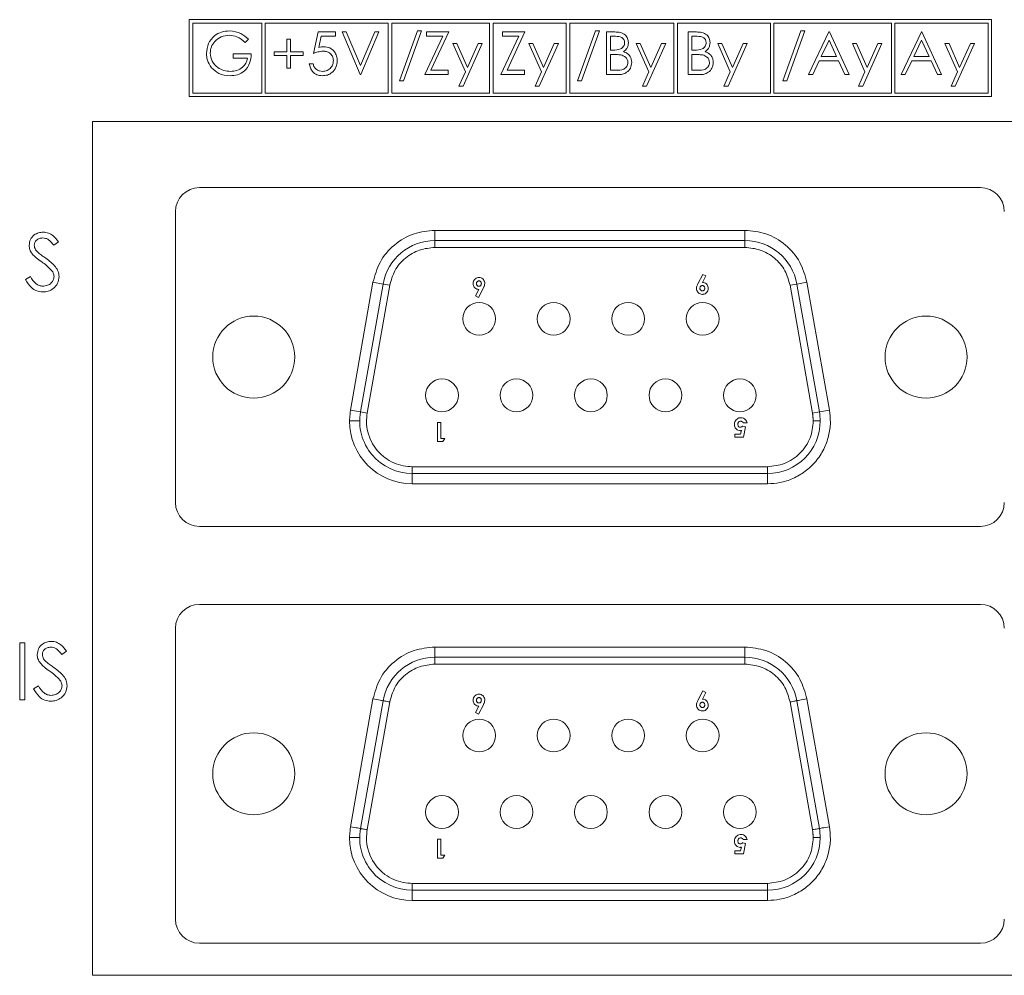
# Model space of a CAD drawing. Header units: inches. Extents: x 0.2 to 16.3, y 0.2 to 11.5.
# Tile 45 of 65: x 7.3 to 8.7, y 7 to 8.4. Entities that reach past the tile are written whole.
import ezdxf

# ---------------------------------------------------------------- set-up
doc = ezdxf.new("R2010")
doc.units = ezdxf.units.IN
doc.header["$MEASUREMENT"] = 0

msp = doc.modelspace()

# ---------------------------------------------------------------- linework, layer by layer
at = {"color": 7, "linetype": 'Continuous', "lineweight": 15}
for p, q in [((8.7292, 8.3723), (7.5551, 8.3723)), ((7.5551, 8.3723), (7.5551, 8.2599)), ((7.5601, 8.3673), (7.5601, 8.2649)), ((7.6612, 8.3673), (7.5601, 8.3673)), ((7.6612, 8.2649), (7.6612, 8.3673)), ((7.6662, 8.3673), (7.6662, 8.2649)), ((7.8463, 8.3673), (7.6662, 8.3673)), ((7.8463, 8.2649), (7.8463, 8.3673)), ((7.8513, 8.3673), (7.8513, 8.2649)), ((7.9946, 8.3673), (7.8513, 8.3673)), ((7.9946, 8.2649), (7.9946, 8.3673)), ((8.1068, 8.3673), (7.9996, 8.3673)), ((7.9996, 8.3673), (7.9996, 8.2649)), ((8.1068, 8.2649), (8.1068, 8.3673)), ((8.1118, 8.3673), (8.1118, 8.2649)), ((8.2644, 8.3673), (8.1118, 8.3673)), ((8.2644, 8.2649), (8.2644, 8.3673)), ((8.2694, 8.3673), (8.2694, 8.2649)), ((8.4057, 8.3673), (8.2694, 8.3673)), ((8.4057, 8.2649), (8.4057, 8.3673)), ((8.4107, 8.3673), (8.4107, 8.2649)), ((8.5827, 8.3673), (8.4107, 8.3673)), ((8.5827, 8.2649), (8.5827, 8.3673)), ((8.7242, 8.3673), (8.5877, 8.3673)), ((8.5877, 8.3673), (8.5877, 8.2649)), ((8.7242, 8.2649), (8.7242, 8.3673)), ((8.7292, 8.2599), (8.7292, 8.3723)), ((7.6978, 8.3438), (7.7034, 8.3438)), ((7.6978, 8.3254), (7.6978, 8.3438)), ((7.7034, 8.3438), (7.7034, 8.3254)), ((7.7371, 8.323), (7.7435, 8.3543)), ((7.7435, 8.3543), (7.7692, 8.3543)), ((7.7479, 8.3479), (7.7445, 8.3314)), ((7.7692, 8.3479), (7.7479, 8.3479)), ((7.7692, 8.3543), (7.7692, 8.3479)), ((7.7788, 8.3543), (7.7848, 8.3543)), ((7.8052, 8.2918), (7.7788, 8.3543)), ((7.7848, 8.3543), (7.8056, 8.305)), ((7.8056, 8.305), (7.8264, 8.3543)), ((7.8325, 8.3543), (7.806, 8.2918)), ((7.8264, 8.3543), (7.8325, 8.3543)), ((7.8629, 8.2829), (7.889, 8.3559)), ((7.895, 8.3559), (7.8688, 8.2829)), ((7.889, 8.3559), (7.895, 8.3559)), ((7.8998, 8.2918), (7.926, 8.3479)), ((7.9022, 8.3479), (7.9022, 8.3543)), ((7.9022, 8.3543), (7.935, 8.3543)), ((7.926, 8.3479), (7.9022, 8.3479)), ((7.935, 8.3543), (7.9088, 8.2982)), ((8.0111, 8.2918), (8.0374, 8.3479)), ((8.0135, 8.3543), (8.0464, 8.3543)), ((8.0135, 8.3479), (8.0135, 8.3543)), ((8.0374, 8.3479), (8.0135, 8.3479)), ((8.0464, 8.3543), (8.0202, 8.2982)), ((8.1233, 8.2829), (8.1495, 8.3559)), ((8.1554, 8.3559), (8.1292, 8.2829)), ((8.1495, 8.3559), (8.1554, 8.3559)), ((8.1658, 8.3543), (8.178, 8.3543)), ((8.1658, 8.2918), (8.1658, 8.3543)), ((8.179, 8.3479), (8.1714, 8.3479)), ((8.1714, 8.3479), (8.1714, 8.3278)), ((8.2852, 8.3543), (8.2974, 8.3543)), ((8.2852, 8.2918), (8.2852, 8.3543)), ((8.2984, 8.3479), (8.2908, 8.3479)), ((8.2908, 8.3479), (8.2908, 8.3278)), ((8.4238, 8.2829), (8.4499, 8.3559)), ((8.4559, 8.3559), (8.4297, 8.2829)), ((8.4499, 8.3559), (8.4559, 8.3559)), ((8.4615, 8.2918), (8.4911, 8.3543)), ((8.4911, 8.3543), (8.4919, 8.3543)), ((8.4919, 8.3543), (8.5208, 8.2918)), ((8.5969, 8.2918), (8.6265, 8.3543)), ((8.6265, 8.3543), (8.6273, 8.3543)), ((8.6273, 8.3543), (8.6562, 8.2918)), ((7.6417, 8.3436), (7.6369, 8.339)), ((7.9591, 8.2957), (7.9406, 8.3374)), ((7.9406, 8.3374), (7.9467, 8.3374)), ((7.9467, 8.3374), (7.9621, 8.3025)), ((7.9839, 8.3374), (7.9559, 8.2749)), ((7.9621, 8.3025), (7.9778, 8.3374)), ((7.9778, 8.3374), (7.9839, 8.3374)), ((8.052, 8.3374), (8.0581, 8.3374)), ((8.0705, 8.2957), (8.052, 8.3374)), ((8.0581, 8.3374), (8.0735, 8.3025)), ((8.0953, 8.3374), (8.0672, 8.2749)), ((8.0735, 8.3025), (8.0892, 8.3374)), ((8.0892, 8.3374), (8.0953, 8.3374)), ((8.2091, 8.3374), (8.2151, 8.3374)), ((8.2275, 8.2957), (8.2091, 8.3374)), ((8.2151, 8.3374), (8.2306, 8.3025)), ((8.2523, 8.3374), (8.2243, 8.2749)), ((8.2306, 8.3025), (8.2463, 8.3374)), ((8.2463, 8.3374), (8.2523, 8.3374)), ((8.3284, 8.3374), (8.3345, 8.3374)), ((8.3469, 8.2957), (8.3284, 8.3374)), ((8.3345, 8.3374), (8.35, 8.3025)), ((8.3717, 8.3374), (8.3437, 8.2749)), ((8.35, 8.3025), (8.3657, 8.3374)), ((8.3657, 8.3374), (8.3717, 8.3374)), ((8.4914, 8.3421), (8.4801, 8.3182)), ((8.5025, 8.3182), (8.4914, 8.3421)), ((8.544, 8.2957), (8.5256, 8.3374)), ((8.5256, 8.3374), (8.5316, 8.3374)), ((8.5316, 8.3374), (8.5471, 8.3025)), ((8.5688, 8.3374), (8.5408, 8.2749)), ((8.5471, 8.3025), (8.5628, 8.3374)), ((8.5628, 8.3374), (8.5688, 8.3374)), ((8.6269, 8.3421), (8.6155, 8.3182)), ((8.6379, 8.3182), (8.6269, 8.3421)), ((8.661, 8.3374), (8.667, 8.3374)), ((8.6794, 8.2957), (8.661, 8.3374)), ((8.667, 8.3374), (8.6825, 8.3025)), ((8.7042, 8.3374), (8.6762, 8.2749)), ((8.6825, 8.3025), (8.6982, 8.3374)), ((8.6982, 8.3374), (8.7042, 8.3374)), ((7.6193, 8.3222), (7.6458, 8.3222)), ((7.6193, 8.3158), (7.6193, 8.3222)), ((7.6401, 8.3158), (7.6193, 8.3158)), ((7.6794, 8.3254), (7.6978, 8.3254)), ((7.6794, 8.3198), (7.6794, 8.3254)), ((7.6978, 8.3198), (7.6794, 8.3198)), ((7.6978, 8.3014), (7.6978, 8.3198)), ((7.7034, 8.3254), (7.7219, 8.3254)), ((7.7034, 8.3198), (7.7034, 8.3014)), ((7.7219, 8.3198), (7.7034, 8.3198)), ((7.7219, 8.3254), (7.7219, 8.3198)), ((8.1714, 8.3278), (8.1752, 8.3278)), ((8.1751, 8.3214), (8.1714, 8.3214)), ((8.1714, 8.3214), (8.1714, 8.2982)), ((8.2908, 8.3278), (8.2946, 8.3278)), ((8.2908, 8.3214), (8.2908, 8.2982)), ((8.2945, 8.3214), (8.2908, 8.3214)), ((8.4801, 8.3182), (8.5025, 8.3182)), ((8.6155, 8.3182), (8.6379, 8.3182)), ((7.7034, 8.3014), (7.6978, 8.3014)), ((7.7307, 8.3078), (7.7363, 8.3078)), ((8.4771, 8.3118), (8.4676, 8.2918)), ((8.5054, 8.3118), (8.4771, 8.3118)), ((8.5147, 8.2918), (8.5054, 8.3118)), ((8.6125, 8.3118), (8.603, 8.2918)), ((8.6408, 8.3118), (8.6125, 8.3118)), ((8.6501, 8.2918), (8.6408, 8.3118)), ((7.806, 8.2918), (7.8052, 8.2918)), ((7.9342, 8.2918), (7.8998, 8.2918)), ((7.9088, 8.2982), (7.9342, 8.2982)), ((7.9342, 8.2982), (7.9342, 8.2918)), ((7.9498, 8.2749), (7.9591, 8.2957)), ((8.0456, 8.2918), (8.0111, 8.2918)), ((8.0202, 8.2982), (8.0456, 8.2982)), ((8.0456, 8.2982), (8.0456, 8.2918)), ((8.0612, 8.2749), (8.0705, 8.2957)), ((8.1827, 8.2918), (8.1658, 8.2918)), ((8.1714, 8.2982), (8.1794, 8.2982)), ((8.2182, 8.2749), (8.2275, 8.2957)), ((8.3021, 8.2918), (8.2852, 8.2918)), ((8.2908, 8.2982), (8.2988, 8.2982)), ((8.3376, 8.2749), (8.3469, 8.2957)), ((8.4676, 8.2918), (8.4615, 8.2918)), ((8.5208, 8.2918), (8.5147, 8.2918)), ((8.5347, 8.2749), (8.544, 8.2957)), ((8.603, 8.2918), (8.5969, 8.2918)), ((8.6562, 8.2918), (8.6501, 8.2918)), ((8.6701, 8.2749), (8.6794, 8.2957)), ((7.8688, 8.2829), (7.8629, 8.2829)), ((7.9559, 8.2749), (7.9498, 8.2749)), ((8.0672, 8.2749), (8.0612, 8.2749)), ((8.1292, 8.2829), (8.1233, 8.2829)), ((8.2243, 8.2749), (8.2182, 8.2749)), ((8.3437, 8.2749), (8.3376, 8.2749)), ((8.4297, 8.2829), (8.4238, 8.2829)), ((8.5408, 8.2749), (8.5347, 8.2749)), ((8.6762, 8.2749), (8.6701, 8.2749)), ((7.5551, 8.2599), (8.7292, 8.2599)), ((7.5601, 8.2649), (7.6612, 8.2649)), ((7.6662, 8.2649), (7.8463, 8.2649)), ((7.8513, 8.2649), (7.9946, 8.2649)), ((7.9996, 8.2649), (8.1068, 8.2649)), ((8.1118, 8.2649), (8.2644, 8.2649)), ((8.2694, 8.2649), (8.4057, 8.2649)), ((8.4107, 8.2649), (8.5827, 8.2649)), ((8.5877, 8.2649), (8.7242, 8.2649)), ((10.2834, 8.2234), (7.4134, 8.2234)), ((7.4134, 8.2234), (7.4134, 6.9734)), ((7.5699, 8.1264), (8.7129, 8.1264)), ((7.5349, 7.6654), (7.5349, 8.0914)), ((7.9145, 8.0639), (7.9145, 8.0489)), ((7.9145, 8.0639), (8.3684, 8.0639)), ((8.3684, 8.0489), (8.3684, 8.0639)), ((7.3635, 8.0472), (7.3567, 8.0421)), ((8.3684, 8.0489), (7.9145, 8.0489)), ((7.9145, 8.0389), (7.9145, 8.0489)), ((8.3684, 8.0489), (8.3684, 8.0389)), ((8.3684, 8.0389), (7.9145, 8.0389)), ((8.2994, 7.9856), (8.3065, 7.9995)), ((8.3065, 7.9995), (8.311, 7.9973)), ((7.3154, 7.9919), (7.3225, 7.9961)), ((7.7909, 7.8009), (7.8239, 7.9879)), ((7.8386, 7.9853), (7.8056, 7.7983)), ((7.8485, 7.9835), (7.8155, 7.7965)), ((7.8386, 7.9853), (7.8239, 7.9879)), ((7.8386, 7.9853), (7.8485, 7.9835)), ((8.311, 7.9973), (8.3061, 7.9877)), ((8.4343, 7.9835), (8.4442, 7.9853)), ((8.4673, 7.7965), (8.4343, 7.9835)), ((8.459, 7.9879), (8.4442, 7.9853)), ((8.4772, 7.7983), (8.4442, 7.9853)), ((8.459, 7.9879), (8.492, 7.8009)), ((7.974, 7.9678), (7.9788, 7.9774)), ((7.9855, 7.9795), (7.9784, 7.9656)), ((7.9784, 7.9656), (7.974, 7.9678)), ((7.7909, 7.8009), (7.8056, 7.7983)), ((7.8155, 7.7965), (7.8056, 7.7983)), ((8.4772, 7.7983), (8.4673, 7.7965)), ((8.4772, 7.7983), (8.492, 7.8009)), ((7.8045, 7.7849), (7.7895, 7.7849)), ((7.9183, 7.7548), (7.9183, 7.7827)), ((7.9183, 7.7827), (7.9233, 7.7827)), ((7.9233, 7.7827), (7.9233, 7.7594)), ((8.3715, 7.7821), (8.3658, 7.7821)), ((8.362, 7.7656), (8.3631, 7.7709)), ((8.365, 7.7774), (8.3693, 7.7764)), ((8.3693, 7.7764), (8.366, 7.761)), ((7.926, 7.7548), (7.9183, 7.7548)), ((7.9233, 7.7594), (7.929, 7.7594)), ((7.929, 7.7594), (7.926, 7.7548)), ((8.3533, 7.7656), (8.362, 7.7656)), ((8.3533, 7.761), (8.3533, 7.7656)), ((8.366, 7.761), (8.3533, 7.761)), ((7.8815, 7.7179), (8.4014, 7.7179)), ((7.8815, 7.7079), (7.8815, 7.7179)), ((8.4014, 7.7179), (8.4014, 7.7079)), ((7.8815, 7.7079), (8.4014, 7.7079)), ((7.8815, 7.7079), (7.8815, 7.6929)), ((8.4014, 7.6929), (8.4014, 7.7079)), ((8.4014, 7.6929), (7.8815, 7.6929)), ((8.7129, 7.6304), (7.5699, 7.6304)), ((7.5699, 7.5164), (8.7129, 7.5164)), ((7.5349, 7.0554), (7.5349, 7.4814)), ((7.3069, 7.4601), (7.3143, 7.4601)), ((7.3069, 7.3768), (7.3069, 7.4601)), ((7.3143, 7.4601), (7.3143, 7.3768)), ((7.9145, 7.4539), (7.9145, 7.4389)), ((7.9145, 7.4539), (8.3684, 7.4539)), ((8.3684, 7.4389), (8.3684, 7.4539)), ((7.3752, 7.4481), (7.3685, 7.443)), ((8.3684, 7.4389), (7.9145, 7.4389)), ((7.9145, 7.4289), (7.9145, 7.4389)), ((8.3684, 7.4389), (8.3684, 7.4289)), ((8.3684, 7.4289), (7.9145, 7.4289)), ((7.3272, 7.3929), (7.3342, 7.3971)), ((8.2994, 7.3756), (8.3065, 7.3896)), ((8.311, 7.3873), (8.3061, 7.3778)), ((8.3065, 7.3896), (8.311, 7.3873)), ((7.3143, 7.3768), (7.3069, 7.3768)), ((7.7909, 7.1909), (7.8239, 7.3779)), ((7.8386, 7.3753), (7.8056, 7.1883)), ((7.8485, 7.3736), (7.8155, 7.1866)), ((7.974, 7.3579), (7.9788, 7.3674)), ((7.9855, 7.3695), (7.9784, 7.3556)), ((8.4673, 7.1866), (8.4343, 7.3736)), ((8.4772, 7.1883), (8.4442, 7.3753)), ((8.459, 7.3779), (8.492, 7.1909)), ((7.9784, 7.3556), (7.974, 7.3579)), ((7.8045, 7.1749), (7.7895, 7.1749)), ((7.9183, 7.1727), (7.9233, 7.1727)), ((7.9183, 7.1448), (7.9183, 7.1727)), ((7.9233, 7.1727), (7.9233, 7.1495)), ((8.365, 7.1674), (8.3693, 7.1665)), ((8.3715, 7.1721), (8.3658, 7.1721)), ((8.3693, 7.1665), (8.366, 7.151)), ((7.9233, 7.1495), (7.929, 7.1495)), ((7.929, 7.1495), (7.926, 7.1448)), ((8.3533, 7.1557), (8.362, 7.1557)), ((8.3533, 7.151), (8.3533, 7.1557)), ((8.366, 7.151), (8.3533, 7.151)), ((8.362, 7.1557), (8.3631, 7.1609)), ((7.926, 7.1448), (7.9183, 7.1448)), ((7.8815, 7.1079), (8.4014, 7.1079)), ((7.8815, 7.0979), (7.8815, 7.1079)), ((8.4014, 7.1079), (8.4014, 7.0979)), ((7.8815, 7.0979), (8.4014, 7.0979)), ((7.8815, 7.0979), (7.8815, 7.0829)), ((8.4014, 7.0829), (8.4014, 7.0979)), ((8.4014, 7.0829), (7.8815, 7.0829)), ((8.7129, 7.0204), (7.5699, 7.0204)), ((7.4134, 6.9734), (10.2834, 6.9734))]:
    msp.add_line(p, q, dxfattribs=at)
at = {"color": 7, "linetype": 'Continuous', "lineweight": 15, "flags": 128}
for points in [[(7.8386, 7.3753), (7.8384, 7.3754), (7.8375, 7.3755), (7.8362, 7.3757), (7.8343, 7.3761), (7.8321, 7.3765), (7.8295, 7.3769), (7.8268, 7.3774), (7.8239, 7.3779)], [(7.8386, 7.3753), (7.8388, 7.3753), (7.8394, 7.3752), (7.8403, 7.375), (7.8415, 7.3748), (7.843, 7.3745), (7.8447, 7.3742), (7.8466, 7.3739), (7.8485, 7.3736)], [(8.4343, 7.3736), (8.4363, 7.3739), (8.4381, 7.3742), (8.4398, 7.3745), (8.4413, 7.3748), (8.4425, 7.375), (8.4434, 7.3752), (8.444, 7.3753), (8.4442, 7.3753)], [(8.459, 7.3779), (8.4561, 7.3774), (8.4533, 7.3769), (8.4508, 7.3765), (8.4485, 7.3761), (8.4467, 7.3757), (8.4453, 7.3755), (8.4445, 7.3754), (8.4442, 7.3753)], [(7.7909, 7.1909), (7.7938, 7.1904), (7.7965, 7.1899), (7.7991, 7.1895), (7.8013, 7.1891), (7.8032, 7.1887), (7.8045, 7.1885), (7.8054, 7.1884), (7.8056, 7.1883)], [(7.8155, 7.1866), (7.8136, 7.1869), (7.8117, 7.1872), (7.81, 7.1875), (7.8085, 7.1878), (7.8073, 7.188), (7.8064, 7.1882), (7.8058, 7.1883), (7.8056, 7.1883)], [(8.4772, 7.1883), (8.477, 7.1883), (8.4764, 7.1882), (8.4755, 7.188), (8.4743, 7.1878), (8.4728, 7.1875), (8.4711, 7.1872), (8.4693, 7.1869), (8.4673, 7.1866)], [(8.4772, 7.1883), (8.4775, 7.1884), (8.4783, 7.1885), (8.4797, 7.1887), (8.4815, 7.1891), (8.4838, 7.1895), (8.4863, 7.1899), (8.4891, 7.1904), (8.492, 7.1909)]]:
    msp.add_lwpolyline(points, dxfattribs=at)
at = {"color": 7, "linetype": 'Continuous', "lineweight": 15}
for centre, radius in [((7.9794, 7.9344), 0.024), ((8.0884, 7.9344), 0.024), ((8.1974, 7.9344), 0.024), ((8.3064, 7.9344), 0.024), ((7.6494, 7.8784), 0.06), ((8.6334, 7.8784), 0.06), ((7.9249, 7.8224), 0.024), ((8.0339, 7.8224), 0.024), ((8.1429, 7.8224), 0.024), ((8.2519, 7.8224), 0.024), ((8.3609, 7.8224), 0.024), ((7.9794, 7.3244), 0.024), ((8.0884, 7.3244), 0.024), ((8.1974, 7.3244), 0.024), ((8.3064, 7.3244), 0.024), ((7.6494, 7.2684), 0.06), ((8.6334, 7.2684), 0.06), ((7.9249, 7.2124), 0.024), ((8.0339, 7.2124), 0.024), ((8.1429, 7.2124), 0.024), ((8.2519, 7.2124), 0.024), ((8.3609, 7.2124), 0.024)]:
    msp.add_circle(centre, radius, dxfattribs=at)
for centre, radius, start, end in [((7.5699, 8.0914), 0.035, 90, 180), ((8.7129, 8.0914), 0.035, 0, 90), ((7.9145, 7.9719), 0.077, 90, 169.992), ((8.3684, 7.9719), 0.077, 10.008, 90), ((7.8815, 7.7849), 0.077, 169.992, 270), ((8.4014, 7.7849), 0.077, 0, 10.008), ((7.8815, 7.7849), 0.092, 180, 270), ((8.4014, 7.7849), 0.077, 270, 0), ((7.5699, 7.6654), 0.035, 180, 270), ((8.7129, 7.6654), 0.035, 270, 0), ((7.5699, 7.4814), 0.035, 90, 180), ((8.7129, 7.4814), 0.035, 0, 90), ((7.9145, 7.3619), 0.077, 90, 169.992), ((8.3684, 7.3619), 0.077, 10.008, 90), ((7.8815, 7.1749), 0.077, 169.992, 270), ((8.4014, 7.1749), 0.077, 0, 10.008), ((7.8815, 7.1749), 0.092, 180, 270), ((8.4014, 7.1749), 0.077, 270, 0), ((7.5699, 7.0554), 0.035, 180, 270), ((8.7129, 7.0554), 0.035, 270, 0)]:
    msp.add_arc(centre, radius, start, end, dxfattribs=at)
for points, knots in [([(7.5801, 8.323), (7.5807, 8.3279), (7.5819, 8.3377), (7.5909, 8.3487), (7.6021, 8.3549), (7.6098, 8.3556), (7.6137, 8.3559)], [0, 0, 0, 0, 0.27959, 0.559071, 0.779411, 1, 1, 1, 1]), ([(7.6135, 8.3495), (7.6095, 8.349), (7.6016, 8.348), (7.5924, 8.3413), (7.5867, 8.3326), (7.586, 8.3264), (7.5857, 8.3233)], [0, 0, 0, 0, 0.279847, 0.559554, 0.779847, 1, 1, 1, 1]), ([(7.6369, 8.339), (7.6331, 8.3422), (7.6262, 8.3479), (7.6174, 8.349), (7.6135, 8.3495)], [0, 0, 0, 0, 0.559841, 1, 1, 1, 1]), ([(7.6137, 8.3559), (7.6196, 8.3551), (7.6303, 8.3538), (7.6382, 8.3467), (7.6417, 8.3436)], [0, 0, 0, 0, 0.558579, 1, 1, 1, 1]), ([(8.178, 8.3543), (8.1807, 8.3542), (8.186, 8.3541), (8.193, 8.3509), (8.1971, 8.3451), (8.1976, 8.3409), (8.1978, 8.3388)], [0, 0, 0, 0, 0.281318, 0.559923, 0.779934, 1, 1, 1, 1]), ([(8.1922, 8.3387), (8.192, 8.3402), (8.1918, 8.3425), (8.1898, 8.3449), (8.1861, 8.3476), (8.1821, 8.3477), (8.179, 8.3479)], [0, 0, 0, 0, 0.2492834, 0.3749261, 0.5006453, 1, 1, 1, 1]), ([(8.2974, 8.3543), (8.3, 8.3542), (8.3054, 8.3541), (8.3124, 8.3509), (8.3165, 8.3451), (8.317, 8.3409), (8.3172, 8.3388)], [0, 0, 0, 0, 0.281318, 0.559923, 0.779934, 1, 1, 1, 1]), ([(8.3116, 8.3387), (8.3114, 8.3402), (8.3112, 8.3425), (8.3092, 8.3449), (8.3055, 8.3476), (8.3015, 8.3477), (8.2984, 8.3479)], [0, 0, 0, 0, 0.249283, 0.374926, 0.500645, 1, 1, 1, 1]), ([(7.7445, 8.3314), (7.7459, 8.3318), (7.7483, 8.3324), (7.7508, 8.3326), (7.7519, 8.3326)], [0, 0, 0, 0, 0.560066, 1, 1, 1, 1]), ([(7.7519, 8.3326), (7.7549, 8.3323), (7.7609, 8.3317), (7.7674, 8.3261), (7.7711, 8.3192), (7.7714, 8.3145), (7.7716, 8.3122)], [0, 0, 0, 0, 0.279688, 0.559026, 0.779292, 1, 1, 1, 1]), ([(8.1752, 8.3278), (8.1791, 8.3278), (8.184, 8.3278), (8.1888, 8.331), (8.1907, 8.3332), (8.192, 8.3358), (8.1922, 8.3377), (8.1922, 8.3387)], [0, 0, 0, 0, 0.498607, 0.624009, 0.749401, 0.874737, 1, 1, 1, 1]), ([(8.1978, 8.3388), (8.1977, 8.3373), (8.1975, 8.3344), (8.1955, 8.3293), (8.1924, 8.3269), (8.1906, 8.3255)], [0, 0, 0, 0, 0.280869, 0.561528, 1, 1, 1, 1]), ([(8.2946, 8.3278), (8.2985, 8.3278), (8.3034, 8.3278), (8.3082, 8.331), (8.3101, 8.3332), (8.3114, 8.3358), (8.3115, 8.3377), (8.3116, 8.3387)], [0, 0, 0, 0, 0.498607, 0.624009, 0.749401, 0.874737, 1, 1, 1, 1]), ([(8.3172, 8.3388), (8.3171, 8.3373), (8.3169, 8.3344), (8.3148, 8.3293), (8.3118, 8.3269), (8.31, 8.3255)], [0, 0, 0, 0, 0.2808686, 0.5615275, 1, 1, 1, 1]), ([(7.5877, 8.302), (7.5852, 8.3056), (7.5808, 8.3119), (7.5803, 8.3196), (7.5801, 8.323)], [0, 0, 0, 0, 0.559317, 1, 1, 1, 1]), ([(7.5857, 8.3233), (7.5863, 8.3192), (7.5876, 8.3109), (7.5959, 8.3022), (7.6055, 8.2973), (7.612, 8.2968), (7.6153, 8.2966)], [0, 0, 0, 0, 0.279061, 0.558584, 0.779237, 1, 1, 1, 1]), ([(7.6458, 8.3222), (7.6454, 8.3175), (7.6446, 8.3081), (7.6367, 8.2969), (7.6259, 8.2909), (7.6185, 8.2904), (7.6148, 8.2902)], [0, 0, 0, 0, 0.280352, 0.559367, 0.779371, 1, 1, 1, 1]), ([(7.6153, 8.2966), (7.6185, 8.2968), (7.6249, 8.2973), (7.6329, 8.302), (7.6384, 8.3084), (7.6395, 8.3133), (7.6401, 8.3158)], [0, 0, 0, 0, 0.280254, 0.559912, 0.779941, 1, 1, 1, 1]), ([(7.7509, 8.3262), (7.7482, 8.3259), (7.7435, 8.3255), (7.7391, 8.3238), (7.7371, 8.323)], [0, 0, 0, 0, 0.559417, 1, 1, 1, 1]), ([(7.7659, 8.3124), (7.7657, 8.3146), (7.7653, 8.3189), (7.761, 8.3236), (7.7559, 8.3259), (7.7526, 8.3261), (7.7509, 8.3262)], [0, 0, 0, 0, 0.279539, 0.558616, 0.779047, 1, 1, 1, 1]), ([(8.1868, 8.3207), (8.1846, 8.3209), (8.1808, 8.3214), (8.1768, 8.3214), (8.1751, 8.3214)], [0, 0, 0, 0, 0.559734, 1, 1, 1, 1]), ([(8.197, 8.3095), (8.1968, 8.311), (8.1965, 8.3141), (8.1929, 8.3186), (8.1891, 8.3199), (8.1868, 8.3207)], [0, 0, 0, 0, 0.2799433, 0.5604287, 1, 1, 1, 1]), ([(8.1906, 8.3255), (8.1925, 8.3247), (8.1962, 8.3232), (8.2002, 8.319), (8.2023, 8.3142), (8.2025, 8.3111), (8.2026, 8.3095)], [0, 0, 0, 0, 0.280383, 0.559606, 0.779765, 1, 1, 1, 1]), ([(8.3062, 8.3207), (8.304, 8.3209), (8.3001, 8.3214), (8.2962, 8.3214), (8.2945, 8.3214)], [0, 0, 0, 0, 0.559734, 1, 1, 1, 1]), ([(8.3164, 8.3095), (8.3162, 8.311), (8.3159, 8.3141), (8.3123, 8.3186), (8.3085, 8.3199), (8.3062, 8.3207)], [0, 0, 0, 0, 0.279943, 0.560429, 1, 1, 1, 1]), ([(8.31, 8.3255), (8.3119, 8.3247), (8.3156, 8.3232), (8.3196, 8.319), (8.3217, 8.3142), (8.3219, 8.3111), (8.322, 8.3095)], [0, 0, 0, 0, 0.280383, 0.559606, 0.779765, 1, 1, 1, 1]), ([(7.6148, 8.2902), (7.609, 8.2907), (7.5985, 8.2916), (7.591, 8.2988), (7.5877, 8.302)], [0, 0, 0, 0, 0.559617, 1, 1, 1, 1]), ([(7.7498, 8.2902), (7.7471, 8.2904), (7.7417, 8.291), (7.7357, 8.2958), (7.7319, 8.3016), (7.7311, 8.3057), (7.7307, 8.3078)], [0, 0, 0, 0, 0.279625, 0.559018, 0.779379, 1, 1, 1, 1]), ([(7.7363, 8.3078), (7.7368, 8.306), (7.7377, 8.3025), (7.7416, 8.2989), (7.7458, 8.2969), (7.7487, 8.2967), (7.7501, 8.2966)], [0, 0, 0, 0, 0.280051, 0.559166, 0.779583, 1, 1, 1, 1]), ([(7.7716, 8.3122), (7.7712, 8.3089), (7.7705, 8.3025), (7.7648, 8.2949), (7.7574, 8.2907), (7.7523, 8.2904), (7.7498, 8.2902)], [0, 0, 0, 0, 0.2798638, 0.5592707, 0.7794234, 1, 1, 1, 1]), ([(7.7501, 8.2966), (7.7524, 8.2968), (7.7571, 8.2974), (7.7623, 8.3017), (7.7655, 8.3069), (7.7658, 8.3106), (7.7659, 8.3124)], [0, 0, 0, 0, 0.279617, 0.559357, 0.779559, 1, 1, 1, 1]), ([(8.1794, 8.2982), (8.1835, 8.2982), (8.1896, 8.2982), (8.195, 8.303), (8.1968, 8.3065), (8.197, 8.3085), (8.197, 8.3095)], [0, 0, 0, 0, 0.4993598, 0.7487356, 0.8743983, 1, 1, 1, 1]), ([(8.2026, 8.3095), (8.2023, 8.3067), (8.2015, 8.3011), (8.1959, 8.2952), (8.1893, 8.2921), (8.1849, 8.2919), (8.1827, 8.2918)], [0, 0, 0, 0, 0.279141, 0.5586538, 0.7790591, 1, 1, 1, 1]), ([(8.2988, 8.2982), (8.3029, 8.2982), (8.309, 8.2982), (8.3144, 8.303), (8.3162, 8.3065), (8.3163, 8.3085), (8.3164, 8.3095)], [0, 0, 0, 0, 0.49936, 0.748736, 0.874398, 1, 1, 1, 1]), ([(8.322, 8.3095), (8.3217, 8.3067), (8.3209, 8.3011), (8.3153, 8.2952), (8.3087, 8.2921), (8.3043, 8.2919), (8.3021, 8.2918)], [0, 0, 0, 0, 0.279141, 0.558654, 0.779059, 1, 1, 1, 1]), ([(7.3207, 8.0419), (7.3211, 8.0448), (7.3218, 8.0507), (7.3275, 8.0572), (7.3343, 8.0607), (7.339, 8.0611), (7.3413, 8.0613)], [0, 0, 0, 0, 0.279553, 0.5588, 0.779379, 1, 1, 1, 1]), ([(7.3413, 8.0613), (7.3438, 8.0611), (7.349, 8.0605), (7.357, 8.0556), (7.361, 8.0504), (7.3635, 8.0472)], [0, 0, 0, 0, 0.279751, 0.559502, 1, 1, 1, 1]), ([(7.8239, 7.9879), (7.8267, 7.9979), (7.8325, 8.0186), (7.8542, 8.0438), (7.8827, 8.0608), (7.9041, 8.0629), (7.9145, 8.0639)], [0, 0, 0, 0, 0.242229, 0.5, 0.757771, 1, 1, 1, 1]), ([(8.3684, 8.0639), (8.3787, 8.0629), (8.4002, 8.0608), (8.4287, 8.0438), (8.4504, 8.0186), (8.4562, 7.9979), (8.459, 7.9879)], [0, 0, 0, 0, 0.242229, 0.5, 0.757771, 1, 1, 1, 1]), ([(7.3254, 8.0292), (7.3239, 8.0313), (7.3213, 8.0352), (7.3209, 8.0398), (7.3207, 8.0419)], [0, 0, 0, 0, 0.55984, 1, 1, 1, 1]), ([(7.3404, 8.0528), (7.3388, 8.0526), (7.3354, 8.0524), (7.3313, 8.0498), (7.3286, 8.0462), (7.3284, 8.0435), (7.3282, 8.0422)], [0, 0, 0, 0, 0.280275, 0.55993, 0.779919, 1, 1, 1, 1]), ([(7.3282, 8.0422), (7.3283, 8.041), (7.3285, 8.0387), (7.3303, 8.0349), (7.3324, 8.0327), (7.3337, 8.0314)], [0, 0, 0, 0, 0.279946, 0.559775, 1, 1, 1, 1]), ([(7.3567, 8.0421), (7.3544, 8.0451), (7.3511, 8.0493), (7.3449, 8.0524), (7.3419, 8.0526), (7.3404, 8.0528)], [0, 0, 0, 0, 0.559819, 0.779845, 1, 1, 1, 1]), ([(7.3391, 8.0178), (7.3363, 8.0198), (7.3315, 8.0232), (7.3273, 8.0273), (7.3254, 8.0292)], [0, 0, 0, 0, 0.560411, 1, 1, 1, 1]), ([(7.3337, 8.0314), (7.3358, 8.0298), (7.3394, 8.027), (7.3432, 8.0243), (7.3449, 8.0231)], [0, 0, 0, 0, 0.559903, 1, 1, 1, 1]), ([(7.8485, 7.9835), (7.8505, 7.9908), (7.8548, 8.0059), (7.8706, 8.0242), (7.8913, 8.0366), (7.9069, 8.0381), (7.9145, 8.0389)], [0, 0, 0, 0, 0.242229, 0.5, 0.757771, 1, 1, 1, 1]), ([(8.3684, 8.0389), (8.3759, 8.0381), (8.3915, 8.0366), (8.4123, 8.0242), (8.4281, 8.0059), (8.4323, 7.9908), (8.4343, 7.9835)], [0, 0, 0, 0, 0.242229, 0.5, 0.757771, 1, 1, 1, 1]), ([(7.3541, 8.0045), (7.3515, 8.0073), (7.3469, 8.0122), (7.3415, 8.0161), (7.3391, 8.0178)], [0, 0, 0, 0, 0.559496, 1, 1, 1, 1]), ([(7.3449, 8.0231), (7.3501, 8.0193), (7.3574, 8.0139), (7.3636, 8.0039), (7.3642, 7.9988), (7.3646, 7.9962)], [0, 0, 0, 0, 0.560116, 0.780283, 1, 1, 1, 1]), ([(7.3571, 7.9964), (7.3569, 7.998), (7.3565, 8.001), (7.3548, 8.0035), (7.3541, 8.0045)], [0, 0, 0, 0, 0.558989, 1, 1, 1, 1]), ([(7.3407, 7.9737), (7.3377, 7.974), (7.3315, 7.9746), (7.322, 7.9809), (7.3179, 7.9877), (7.3154, 7.9919)], [0, 0, 0, 0, 0.279879, 0.559667, 1, 1, 1, 1]), ([(7.3225, 7.9961), (7.3249, 7.9923), (7.3284, 7.987), (7.3354, 7.9828), (7.339, 7.9824), (7.3407, 7.9822)], [0, 0, 0, 0, 0.55932, 0.779782, 1, 1, 1, 1]), ([(7.3407, 7.9822), (7.343, 7.9825), (7.3475, 7.9829), (7.3529, 7.9863), (7.3564, 7.9911), (7.3569, 7.9946), (7.3571, 7.9964)], [0, 0, 0, 0, 0.280277, 0.560147, 0.780154, 1, 1, 1, 1]), ([(7.3646, 7.9962), (7.3641, 7.9928), (7.3632, 7.986), (7.3565, 7.9788), (7.3488, 7.9743), (7.3434, 7.9739), (7.3407, 7.9737)], [0, 0, 0, 0, 0.279183, 0.559085, 0.779447, 1, 1, 1, 1]), ([(7.9704, 7.9862), (7.9705, 7.9874), (7.9708, 7.9896), (7.9726, 7.9923), (7.975, 7.9941), (7.9773, 7.9948), (7.9786, 7.9949), (7.9789, 7.9949)], [0, 0, 0, 0, 0.265854, 0.483421, 0.700322, 0.923016, 1, 1, 1, 1]), ([(7.9788, 7.9774), (7.9777, 7.9775), (7.9756, 7.9777), (7.973, 7.9796), (7.9712, 7.982), (7.9705, 7.9843), (7.9704, 7.9857), (7.9704, 7.9862)], [0, 0, 0, 0, 0.2356584, 0.4734594, 0.6782376, 0.8919283, 1, 1, 1, 1]), ([(7.9754, 7.9859), (7.9755, 7.9865), (7.9755, 7.9874), (7.9763, 7.9887), (7.9772, 7.9895), (7.9782, 7.9898), (7.9788, 7.9899), (7.979, 7.9899)], [0, 0, 0, 0, 0.269972, 0.485206, 0.699886, 0.879715, 1, 1, 1, 1]), ([(7.9791, 7.982), (7.9785, 7.9821), (7.9776, 7.9822), (7.9765, 7.983), (7.9757, 7.9841), (7.9754, 7.9851), (7.9754, 7.9857), (7.9754, 7.9859)], [0, 0, 0, 0, 0.255147, 0.484144, 0.679533, 0.905617, 1, 1, 1, 1]), ([(7.9789, 7.9949), (7.9801, 7.9948), (7.9821, 7.9946), (7.9846, 7.9929), (7.9865, 7.9906), (7.9875, 7.9882), (7.9875, 7.9866), (7.9876, 7.9862)], [0, 0, 0, 0, 0.2473219, 0.4504874, 0.6524722, 0.8970251, 1, 1, 1, 1]), ([(7.979, 7.9899), (7.9795, 7.9898), (7.9803, 7.9897), (7.9814, 7.989), (7.9822, 7.988), (7.9825, 7.9869), (7.9825, 7.9862), (7.9826, 7.9859)], [0, 0, 0, 0, 0.223144, 0.432959, 0.63935, 0.865284, 1, 1, 1, 1]), ([(7.9826, 7.9859), (7.9825, 7.9854), (7.9824, 7.9844), (7.9817, 7.9832), (7.9807, 7.9824), (7.9798, 7.9821), (7.9792, 7.982), (7.9791, 7.982)], [0, 0, 0, 0, 0.266719, 0.491838, 0.717239, 0.920608, 1, 1, 1, 1]), ([(7.9876, 7.9862), (7.9874, 7.985), (7.9872, 7.9833), (7.9862, 7.9811), (7.9857, 7.98), (7.9855, 7.9795)], [0, 0, 0, 0, 0.492619, 0.74597, 1, 1, 1, 1]), ([(8.2973, 7.979), (8.2975, 7.9801), (8.2977, 7.9819), (8.2987, 7.984), (8.2992, 7.9851), (8.2994, 7.9856)], [0, 0, 0, 0, 0.4931, 0.746233, 1, 1, 1, 1]), ([(8.3061, 7.9877), (8.3072, 7.9876), (8.3093, 7.9874), (8.3119, 7.9856), (8.3137, 7.9832), (8.3144, 7.9809), (8.3145, 7.9794), (8.3145, 7.9789)], [0, 0, 0, 0, 0.234708, 0.471449, 0.675243, 0.891234, 1, 1, 1, 1]), ([(8.306, 7.9702), (8.3048, 7.9703), (8.3028, 7.9705), (8.3003, 7.9722), (8.2984, 7.9744), (8.2975, 7.9768), (8.2974, 7.9784), (8.2973, 7.979)], [0, 0, 0, 0, 0.245021, 0.446426, 0.646434, 0.888495, 1, 1, 1, 1]), ([(8.3024, 7.9792), (8.3024, 7.9797), (8.3025, 7.9807), (8.3032, 7.9819), (8.3041, 7.9827), (8.3051, 7.983), (8.3056, 7.9831), (8.3059, 7.9831)], [0, 0, 0, 0, 0.269795, 0.490769, 0.712016, 0.886284, 1, 1, 1, 1]), ([(8.3059, 7.9752), (8.3054, 7.9753), (8.3046, 7.9754), (8.3036, 7.9761), (8.3028, 7.9771), (8.3024, 7.9782), (8.3024, 7.9789), (8.3024, 7.9792)], [0, 0, 0, 0, 0.2226041, 0.4325514, 0.6342876, 0.8708586, 1, 1, 1, 1]), ([(8.3059, 7.9831), (8.3063, 7.983), (8.3072, 7.983), (8.3083, 7.9822), (8.3091, 7.9812), (8.3095, 7.9801), (8.3095, 7.9794), (8.3095, 7.9792)], [0, 0, 0, 0, 0.227086, 0.457326, 0.652073, 0.864058, 1, 1, 1, 1]), ([(8.3095, 7.9792), (8.3095, 7.9786), (8.3094, 7.9777), (8.3086, 7.9765), (8.3077, 7.9756), (8.3067, 7.9753), (8.3061, 7.9752), (8.3059, 7.9752)], [0, 0, 0, 0, 0.267097, 0.486143, 0.704514, 0.886096, 1, 1, 1, 1]), ([(8.3145, 7.9789), (8.3144, 7.9777), (8.3142, 7.9755), (8.3123, 7.9728), (8.31, 7.971), (8.3077, 7.9703), (8.3063, 7.9702), (8.306, 7.9702)], [0, 0, 0, 0, 0.264143, 0.482454, 0.700258, 0.92306, 1, 1, 1, 1]), ([(7.8815, 7.7179), (7.877, 7.7182), (7.8678, 7.7187), (7.854, 7.7232), (7.841, 7.7308), (7.8297, 7.7414), (7.8211, 7.7544), (7.816, 7.7686), (7.8139, 7.7829), (7.815, 7.7921), (7.8155, 7.7965)], [0, 0, 0, 0, 0.1145111, 0.2375614, 0.3670441, 0.5, 0.6329561, 0.7624387, 0.8854889, 1, 1, 1, 1]), ([(8.492, 7.8009), (8.4927, 7.7948), (8.4942, 7.7821), (8.4913, 7.7625), (8.4842, 7.743), (8.4725, 7.7252), (8.457, 7.7106), (8.439, 7.7002), (8.4202, 7.694), (8.4075, 7.6932), (8.4014, 7.6929)], [0, 0, 0, 0, 0.114511, 0.237561, 0.367044, 0.5, 0.632956, 0.762439, 0.885489, 1, 1, 1, 1]), ([(8.3529, 7.7799), (8.3531, 7.7812), (8.3533, 7.7837), (8.3554, 7.7867), (8.3579, 7.7888), (8.3604, 7.7895), (8.3619, 7.7896), (8.3622, 7.7896)], [0, 0, 0, 0, 0.271691, 0.491673, 0.7113, 0.922772, 1, 1, 1, 1]), ([(8.362, 7.7846), (8.3614, 7.7845), (8.3604, 7.7844), (8.3593, 7.7835), (8.3584, 7.7824), (8.358, 7.7812), (8.3579, 7.7804), (8.3579, 7.78)], [0, 0, 0, 0, 0.227568, 0.439246, 0.634113, 0.860923, 1, 1, 1, 1]), ([(8.3658, 7.7821), (8.3654, 7.7826), (8.3648, 7.7836), (8.3634, 7.7844), (8.3624, 7.7845), (8.362, 7.7846)], [0, 0, 0, 0, 0.422221, 0.700059, 1, 1, 1, 1]), ([(8.3622, 7.7896), (8.3636, 7.7894), (8.366, 7.7892), (8.3688, 7.7872), (8.3707, 7.7849), (8.3712, 7.783), (8.3715, 7.7821)], [0, 0, 0, 0, 0.3144711, 0.5472923, 0.7800412, 1, 1, 1, 1]), ([(8.4684, 7.7849), (8.4675, 7.7765), (8.4661, 7.7635), (8.4577, 7.7479), (8.4491, 7.7372), (8.4384, 7.7285), (8.4228, 7.7202), (8.4098, 7.7188), (8.4014, 7.7179)], [0, 0, 0, 0, 0.239457, 0.368361, 0.5, 0.631639, 0.760543, 1, 1, 1, 1]), ([(8.4784, 7.7849), (8.4782, 7.7849), (8.4778, 7.7849), (8.4751, 7.7849), (8.4718, 7.7849), (8.4695, 7.7849), (8.4684, 7.7849)], [0, 0, 0, 0, 0.270261, 0.562429, 0.789736, 1, 1, 1, 1]), ([(8.3614, 7.7706), (8.3602, 7.7707), (8.3582, 7.7709), (8.3557, 7.7727), (8.3539, 7.7749), (8.353, 7.7774), (8.353, 7.7791), (8.3529, 7.7799)], [0, 0, 0, 0, 0.241211, 0.436073, 0.630152, 0.843693, 1, 1, 1, 1]), ([(8.3579, 7.78), (8.358, 7.7794), (8.3581, 7.7782), (8.359, 7.7768), (8.36, 7.776), (8.361, 7.7757), (8.3616, 7.7756), (8.3618, 7.7756)], [0, 0, 0, 0, 0.312612, 0.53103, 0.749504, 0.916448, 1, 1, 1, 1]), ([(8.3631, 7.7709), (8.363, 7.7709), (8.3627, 7.7708), (8.3621, 7.7707), (8.3617, 7.7706), (8.3614, 7.7706)], [0, 0, 0, 0, 0.253809, 0.507789, 1, 1, 1, 1]), ([(8.3618, 7.7756), (8.3622, 7.7757), (8.3631, 7.7758), (8.3642, 7.7765), (8.3648, 7.7772), (8.365, 7.7774)], [0, 0, 0, 0, 0.324565, 0.736505, 1, 1, 1, 1]), ([(7.3325, 7.4428), (7.3329, 7.4458), (7.3336, 7.4517), (7.3393, 7.4581), (7.3461, 7.4617), (7.3507, 7.4621), (7.353, 7.4622)], [0, 0, 0, 0, 0.279552, 0.558798, 0.779377, 1, 1, 1, 1]), ([(7.3522, 7.4537), (7.3505, 7.4536), (7.3471, 7.4533), (7.3431, 7.4507), (7.3404, 7.4471), (7.3401, 7.4445), (7.34, 7.4432)], [0, 0, 0, 0, 0.280274, 0.559932, 0.77992, 1, 1, 1, 1]), ([(7.3685, 7.443), (7.3661, 7.446), (7.3628, 7.4502), (7.3567, 7.4534), (7.3537, 7.4536), (7.3522, 7.4537)], [0, 0, 0, 0, 0.559818, 0.779848, 1, 1, 1, 1]), ([(7.353, 7.4622), (7.3556, 7.462), (7.3607, 7.4615), (7.3688, 7.4566), (7.3728, 7.4514), (7.3752, 7.4481)], [0, 0, 0, 0, 0.279749, 0.5595, 1, 1, 1, 1]), ([(7.8239, 7.3779), (7.8267, 7.388), (7.8325, 7.4087), (7.8542, 7.4338), (7.8827, 7.4508), (7.9041, 7.4529), (7.9145, 7.4539)], [0, 0, 0, 0, 0.242229, 0.5, 0.757771, 1, 1, 1, 1]), ([(8.3684, 7.4539), (8.3787, 7.4529), (8.4002, 7.4508), (8.4287, 7.4338), (8.4504, 7.4087), (8.4562, 7.388), (8.459, 7.3779)], [0, 0, 0, 0, 0.242229, 0.5, 0.757771, 1, 1, 1, 1]), ([(7.3372, 7.4301), (7.3357, 7.4323), (7.3331, 7.4361), (7.3327, 7.4408), (7.3325, 7.4428)], [0, 0, 0, 0, 0.55984, 1, 1, 1, 1]), ([(7.34, 7.4432), (7.3401, 7.442), (7.3403, 7.4397), (7.3421, 7.4358), (7.3442, 7.4337), (7.3455, 7.4324)], [0, 0, 0, 0, 0.279946, 0.559775, 1, 1, 1, 1]), ([(7.3508, 7.4188), (7.3481, 7.4207), (7.3432, 7.4241), (7.339, 7.4283), (7.3372, 7.4301)], [0, 0, 0, 0, 0.56041, 1, 1, 1, 1]), ([(7.3455, 7.4324), (7.3475, 7.4308), (7.3512, 7.4279), (7.355, 7.4253), (7.3567, 7.4241)], [0, 0, 0, 0, 0.559907, 1, 1, 1, 1]), ([(7.3567, 7.4241), (7.3619, 7.4202), (7.3692, 7.4148), (7.3754, 7.4048), (7.376, 7.3997), (7.3763, 7.3972)], [0, 0, 0, 0, 0.560115, 0.780284, 1, 1, 1, 1]), ([(7.8485, 7.3736), (7.8505, 7.3809), (7.8548, 7.396), (7.8706, 7.4143), (7.8913, 7.4266), (7.9069, 7.4282), (7.9145, 7.4289)], [0, 0, 0, 0, 0.242229, 0.5, 0.757771, 1, 1, 1, 1]), ([(8.3684, 7.4289), (8.3759, 7.4282), (8.3915, 7.4266), (8.4123, 7.4143), (8.4281, 7.396), (8.4323, 7.3809), (8.4343, 7.3736)], [0, 0, 0, 0, 0.242229, 0.5, 0.757771, 1, 1, 1, 1]), ([(7.3658, 7.4055), (7.3633, 7.4082), (7.3587, 7.4131), (7.3532, 7.4171), (7.3508, 7.4188)], [0, 0, 0, 0, 0.559495, 1, 1, 1, 1]), ([(7.3525, 7.3746), (7.3494, 7.375), (7.3432, 7.3756), (7.3337, 7.3818), (7.3297, 7.3887), (7.3272, 7.3929)], [0, 0, 0, 0, 0.279879, 0.559665, 1, 1, 1, 1]), ([(7.3342, 7.3971), (7.3367, 7.3933), (7.3401, 7.388), (7.3472, 7.3837), (7.3507, 7.3834), (7.3525, 7.3832)], [0, 0, 0, 0, 0.55932, 0.779783, 1, 1, 1, 1]), ([(7.3525, 7.3832), (7.3547, 7.3834), (7.3592, 7.3839), (7.3647, 7.3872), (7.3682, 7.392), (7.3686, 7.3956), (7.3688, 7.3973)], [0, 0, 0, 0, 0.280276, 0.560147, 0.780153, 1, 1, 1, 1]), ([(7.3763, 7.3972), (7.3758, 7.3938), (7.3749, 7.387), (7.3682, 7.3797), (7.3605, 7.3753), (7.3552, 7.3749), (7.3525, 7.3746)], [0, 0, 0, 0, 0.2791837, 0.5590853, 0.7794466, 1, 1, 1, 1]), ([(7.3688, 7.3973), (7.3686, 7.399), (7.3682, 7.4019), (7.3666, 7.4044), (7.3658, 7.4055)], [0, 0, 0, 0, 0.558988, 1, 1, 1, 1]), ([(7.9704, 7.3762), (7.9705, 7.3775), (7.9708, 7.3797), (7.9726, 7.3823), (7.975, 7.3842), (7.9773, 7.3849), (7.9786, 7.3849), (7.9789, 7.3849)], [0, 0, 0, 0, 0.265854, 0.483421, 0.700322, 0.923017, 1, 1, 1, 1]), ([(7.9754, 7.376), (7.9755, 7.3765), (7.9755, 7.3775), (7.9763, 7.3787), (7.9772, 7.3795), (7.9782, 7.3799), (7.9788, 7.3799), (7.979, 7.3799)], [0, 0, 0, 0, 0.269973, 0.485204, 0.699885, 0.879714, 1, 1, 1, 1]), ([(7.9789, 7.3849), (7.9801, 7.3848), (7.9821, 7.3846), (7.9846, 7.3829), (7.9865, 7.3806), (7.9875, 7.3782), (7.9875, 7.3767), (7.9876, 7.3762)], [0, 0, 0, 0, 0.247322, 0.450487, 0.652471, 0.897025, 1, 1, 1, 1]), ([(7.979, 7.3799), (7.9795, 7.3799), (7.9803, 7.3798), (7.9814, 7.379), (7.9822, 7.378), (7.9825, 7.3769), (7.9825, 7.3762), (7.9826, 7.376)], [0, 0, 0, 0, 0.223144, 0.432961, 0.639353, 0.865284, 1, 1, 1, 1]), ([(7.9788, 7.3674), (7.9777, 7.3675), (7.9756, 7.3677), (7.973, 7.3696), (7.9712, 7.372), (7.9705, 7.3743), (7.9704, 7.3758), (7.9704, 7.3762)], [0, 0, 0, 0, 0.2356584, 0.4734594, 0.6782376, 0.8919283, 1, 1, 1, 1]), ([(7.9791, 7.3721), (7.9785, 7.3721), (7.9776, 7.3722), (7.9765, 7.3731), (7.9757, 7.3741), (7.9754, 7.3751), (7.9754, 7.3758), (7.9754, 7.376)], [0, 0, 0, 0, 0.255148, 0.484144, 0.679533, 0.905614, 1, 1, 1, 1]), ([(7.9826, 7.376), (7.9825, 7.3754), (7.9824, 7.3745), (7.9817, 7.3732), (7.9807, 7.3724), (7.9798, 7.3721), (7.9792, 7.3721), (7.9791, 7.3721)], [0, 0, 0, 0, 0.266719, 0.491838, 0.717238, 0.920608, 1, 1, 1, 1]), ([(7.9876, 7.3762), (7.9874, 7.3751), (7.9872, 7.3733), (7.9862, 7.3711), (7.9857, 7.3701), (7.9855, 7.3695)], [0, 0, 0, 0, 0.4926198, 0.7459722, 1, 1, 1, 1]), ([(8.2973, 7.369), (8.2975, 7.3701), (8.2977, 7.3719), (8.2987, 7.374), (8.2992, 7.3751), (8.2994, 7.3756)], [0, 0, 0, 0, 0.4931, 0.746233, 1, 1, 1, 1]), ([(8.306, 7.3603), (8.3048, 7.3604), (8.3028, 7.3606), (8.3003, 7.3622), (8.2984, 7.3645), (8.2975, 7.3669), (8.2974, 7.3685), (8.2973, 7.369)], [0, 0, 0, 0, 0.24502, 0.446425, 0.646433, 0.888493, 1, 1, 1, 1]), ([(8.3024, 7.3692), (8.3024, 7.3698), (8.3025, 7.3707), (8.3032, 7.3719), (8.3041, 7.3727), (8.3051, 7.3731), (8.3056, 7.3731), (8.3059, 7.3731)], [0, 0, 0, 0, 0.2697973, 0.490769, 0.7120177, 0.8862841, 1, 1, 1, 1]), ([(8.3059, 7.3653), (8.3054, 7.3653), (8.3046, 7.3654), (8.3036, 7.3662), (8.3028, 7.3672), (8.3024, 7.3683), (8.3024, 7.369), (8.3024, 7.3692)], [0, 0, 0, 0, 0.222604, 0.432551, 0.634287, 0.870859, 1, 1, 1, 1]), ([(8.3059, 7.3731), (8.3063, 7.3731), (8.3072, 7.373), (8.3083, 7.3722), (8.3091, 7.3712), (8.3095, 7.3702), (8.3095, 7.3695), (8.3095, 7.3692)], [0, 0, 0, 0, 0.227086, 0.457326, 0.652073, 0.864058, 1, 1, 1, 1]), ([(8.3095, 7.3692), (8.3095, 7.3687), (8.3094, 7.3677), (8.3086, 7.3665), (8.3077, 7.3657), (8.3067, 7.3653), (8.3061, 7.3653), (8.3059, 7.3653)], [0, 0, 0, 0, 0.2671, 0.486142, 0.704515, 0.886096, 1, 1, 1, 1]), ([(8.3145, 7.3689), (8.3144, 7.3677), (8.3142, 7.3655), (8.3123, 7.3629), (8.31, 7.361), (8.3077, 7.3603), (8.3063, 7.3603), (8.306, 7.3603)], [0, 0, 0, 0, 0.2641428, 0.4824547, 0.7002587, 0.92306, 1, 1, 1, 1]), ([(8.3061, 7.3778), (8.3072, 7.3777), (8.3093, 7.3774), (8.3119, 7.3756), (8.3137, 7.3732), (8.3144, 7.3709), (8.3145, 7.3694), (8.3145, 7.3689)], [0, 0, 0, 0, 0.234709, 0.471449, 0.675243, 0.891235, 1, 1, 1, 1]), ([(7.8815, 7.1079), (7.877, 7.1082), (7.8678, 7.1087), (7.854, 7.1132), (7.841, 7.1208), (7.8297, 7.1315), (7.8211, 7.1444), (7.816, 7.1586), (7.8139, 7.1729), (7.815, 7.1821), (7.8155, 7.1866)], [0, 0, 0, 0, 0.114511, 0.237561, 0.367044, 0.5, 0.632956, 0.762439, 0.885489, 1, 1, 1, 1]), ([(8.3529, 7.1699), (8.3531, 7.1713), (8.3533, 7.1737), (8.3554, 7.1767), (8.3579, 7.1788), (8.3604, 7.1795), (8.3619, 7.1796), (8.3622, 7.1796)], [0, 0, 0, 0, 0.271691, 0.491673, 0.7113, 0.922772, 1, 1, 1, 1]), ([(8.3622, 7.1796), (8.3636, 7.1795), (8.366, 7.1792), (8.3688, 7.1773), (8.3707, 7.1749), (8.3712, 7.173), (8.3715, 7.1721)], [0, 0, 0, 0, 0.31447, 0.547291, 0.78004, 1, 1, 1, 1]), ([(8.492, 7.1909), (8.4927, 7.1848), (8.4942, 7.1722), (8.4913, 7.1525), (8.4842, 7.1331), (8.4725, 7.1153), (8.457, 7.1006), (8.439, 7.0902), (8.4202, 7.084), (8.4075, 7.0833), (8.4014, 7.0829)], [0, 0, 0, 0, 0.114511, 0.237561, 0.367044, 0.5, 0.632956, 0.762439, 0.885489, 1, 1, 1, 1]), ([(8.3614, 7.1607), (8.3602, 7.1608), (8.3582, 7.161), (8.3557, 7.1627), (8.3539, 7.1649), (8.353, 7.1674), (8.353, 7.1692), (8.3529, 7.1699)], [0, 0, 0, 0, 0.241211, 0.436073, 0.630152, 0.843694, 1, 1, 1, 1]), ([(8.362, 7.1746), (8.3614, 7.1745), (8.3604, 7.1744), (8.3593, 7.1736), (8.3584, 7.1724), (8.358, 7.1712), (8.3579, 7.1704), (8.3579, 7.1701)], [0, 0, 0, 0, 0.227568, 0.439245, 0.634111, 0.860924, 1, 1, 1, 1]), ([(8.3579, 7.1701), (8.358, 7.1694), (8.3581, 7.1682), (8.359, 7.1668), (8.36, 7.166), (8.361, 7.1657), (8.3616, 7.1657), (8.3618, 7.1657)], [0, 0, 0, 0, 0.312611, 0.531029, 0.749503, 0.916448, 1, 1, 1, 1]), ([(8.3618, 7.1657), (8.3622, 7.1657), (8.3631, 7.1658), (8.3642, 7.1666), (8.3648, 7.1672), (8.365, 7.1674)], [0, 0, 0, 0, 0.324565, 0.736505, 1, 1, 1, 1]), ([(8.3658, 7.1721), (8.3654, 7.1727), (8.3648, 7.1736), (8.3634, 7.1745), (8.3624, 7.1745), (8.362, 7.1746)], [0, 0, 0, 0, 0.422219, 0.700061, 1, 1, 1, 1]), ([(8.4684, 7.1749), (8.4675, 7.1665), (8.4661, 7.1535), (8.4577, 7.1379), (8.4491, 7.1272), (8.4384, 7.1186), (8.4228, 7.1102), (8.4098, 7.1088), (8.4014, 7.1079)], [0, 0, 0, 0, 0.239457, 0.368361, 0.5, 0.631639, 0.760543, 1, 1, 1, 1]), ([(8.4784, 7.1749), (8.4782, 7.1749), (8.4778, 7.1749), (8.4751, 7.1749), (8.4718, 7.1749), (8.4695, 7.1749), (8.4684, 7.1749)], [0, 0, 0, 0, 0.270261, 0.562429, 0.789736, 1, 1, 1, 1]), ([(8.3631, 7.1609), (8.363, 7.1609), (8.3627, 7.1608), (8.3621, 7.1607), (8.3617, 7.1607), (8.3614, 7.1607)], [0, 0, 0, 0, 0.253811, 0.507791, 1, 1, 1, 1])]:
    msp.add_open_spline(points, degree=3, knots=knots, dxfattribs=at)
for points in [[(7.7895, 7.7849), (7.7909, 7.8009)], [(8.4673, 7.7965), (8.4684, 7.7849)], [(7.7895, 7.1749), (7.7909, 7.1909)], [(8.4673, 7.1866), (8.4684, 7.1749)]]:
    msp.add_open_spline(points, degree=1, dxfattribs=at)

doc.saveas('drawing.dxf')
